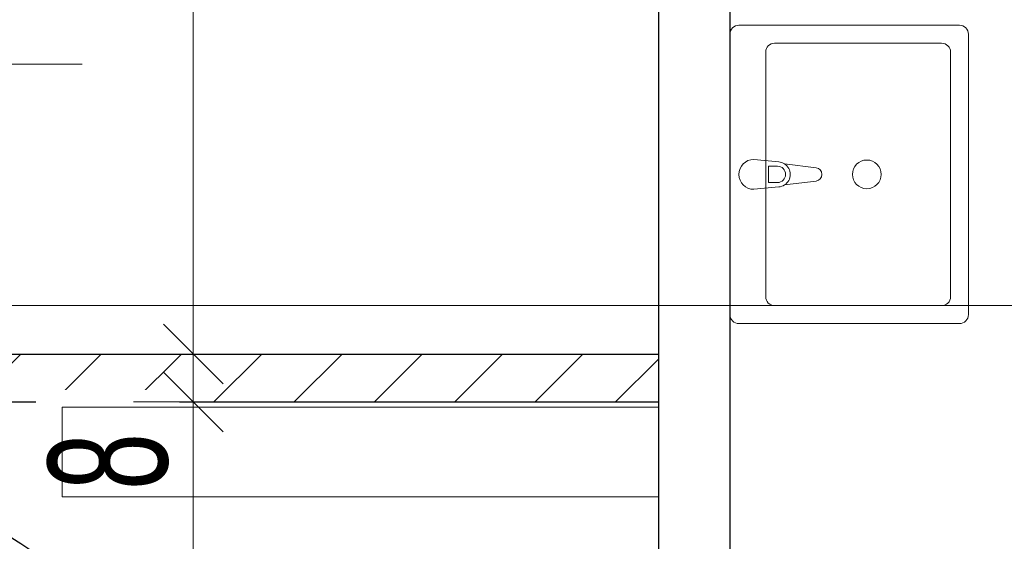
# Model space of a CAD drawing. Header units: millimetres. Extents: x 72202 to 304796, y 21658 to 519946.
# Tile 79 of 139: x 195942 to 196107, y 221560 to 221648. Entities that reach past the tile are written whole.
import ezdxf

# ---------------------------------------------------------------- set-up
doc = ezdxf.new("R2010")
doc.units = ezdxf.units.MM
doc.linetypes.add('DASHED', pattern=[19.05, 12.7, -6.35])
doc.layers.get('0').update_dxf_attribs({"color": 253})
doc.layers.get('Defpoints').update_dxf_attribs({"color": 253})
for name, color, linetype, lineweight in [('DRZWI I OKNA OPISY', 253, 'Continuous', 9), ('kreskowanie', 253, 'Continuous', 5), ('LINIA CIENKA', 7, 'Continuous', 13), ('LINIA GRUBA', 253, 'Continuous', 30), ('LINIA WYMIAROWANIE', 253, 'Continuous', 9), ('linie - kreskowanie', 253, 'Continuous', 5), ('WOD-KAN', 253, 'Continuous', 9)]:
    doc.layers.add(name, color=color, linetype=linetype, lineweight=lineweight)
doc.layers.add('LINIA-NIE DRUKOWAĆ', color=253, linetype='Continuous', lineweight=20, plot=False)
doc.styles.get("Standard").update_dxf_attribs({"font": 'ARIALN.TTF', "width": 0.75})
doc.dimstyles.new('sebek100', dxfattribs={"dimtxt": 17, "dimasz": 10, "dimexe": 10, "dimexo": 20, "dimgap": 4, "dimtad": 1, "dimrnd": 0.5, "dimtxsty": 'Standard', "dimblk": 'OBLIQUE', "dimcen": 8, "dimclre": 1, "dimazin": 0, "dimtm": 1e-09, "dimtfac": 1, "dimtix": 1, "dimtmove": 1, "dimatfit": 3, "dimldrblk": 'zas', "dimfxl": 10, "dimfxlon": 1, "dimtolj": 2, "dimlwd": -1, "dimlwe": -1, "dimarcsym": 0})

# ---------------------------------------------------------------- blocks, each defined once
blk = doc.blocks.new('UM')
at = {"layer": 'WOD-KAN', "linetype": 'Continuous', "lineweight": 13}
for p, q in [((18.5, 40), (-28.5, 40)), ((-30, 38.5), (-30, 1.5)), ((20, 1.5), (20, 38.5)), ((15.5, 37), (-25.5, 37)), ((-27, 35.5), (-27, 7.5)), ((17, 7.5), (17, 35.5)), ((-6.77, 9.15), (-6.11, 14.44)), ((-3.89, 14.44), (-3.23, 9.15)), ((-7.5, 4), (-7.1, 8.2)), ((-6.36, 7.98), (-6.36, 6.49)), ((-3.64, 6.49), (-3.64, 7.98)), ((-2.9, 8.2), (-2.5, 4)), ((-25.5, 6), (15.5, 6)), ((-6.36, 6.49), (-3.64, 6.49)), ((-28.5, 0), (18.5, 0))]:
    blk.add_line(p, q, dxfattribs=at)
blk.add_circle((-5, 22.96), 2.41, dxfattribs=at)
for centre, radius, start, end in [((-28.5, 38.5), 1.5, 90, 180), ((18.5, 38.5), 1.5, 0, 90), ((-25.5, 35.5), 1.5, 90, 180), ((15.5, 35.5), 1.5, 0, 90), ((-5, 14.3), 1.12, 7.1389, 172.8611), ((-5, 8.01), 2.11, 32.771, 147.229), ((-5, 8.01), 2.11, 147.229, 174.8304), ((-5, 7.98), 1.36, 0, 180), ((-5, 8.01), 2.11, 5.1696, 32.771), ((-25.5, 7.5), 1.5, 180, 270), ((15.5, 7.5), 1.5, 270, 0), ((-5, 4), 2.5, 180, 0), ((-28.5, 1.5), 1.5, 180, 270), ((18.5, 1.5), 1.5, 270, 0)]:
    blk.add_arc(centre, radius, start, end, dxfattribs=at)
blk = doc.blocks.new('_Oblique')
at = {"color": 0, "linetype": 'ByBlock', "lineweight": -2}
blk.add_line((-0.5, -0.5), (0.5, 0.5), dxfattribs=at)
blk = doc.blocks.new('*D414')
at = {"layer": 'Defpoints', "color": 0, "lineweight": -3, "ltscale": 4, "transparency": 16777216}
for p in [(196048.26, 221783.85), (195971.29, 221591.85), (196049.29, 221591.85)]:
    blk.add_point(p, dxfattribs=at)
at = {"layer": 'LINIA WYMIAROWANIE', "ltscale": 4, "transparency": 16777216}
for p, q in [((195981.29, 221783.85), (195961.29, 221783.85)), ((195981.29, 221591.85), (195961.29, 221591.85))]:
    blk.add_line(p, q, dxfattribs=at)
at = {"layer": 'LINIA WYMIAROWANIE', "color": 0, "ltscale": 4, "transparency": 16777216}
blk.add_line((195971.29, 221783.85), (195971.29, 221591.85), dxfattribs=at)
at = {"layer": 'LINIA WYMIAROWANIE', "color": 0, "ltscale": 4, "transparency": 16777216, "xscale": 10, "yscale": 10, "zscale": 10}
for p, rotation in [((195971.29, 221783.85), 90), ((195971.29, 221591.85), 270)]:
    blk.add_blockref('_Oblique', p, dxfattribs=dict(at, rotation=rotation))
at = {"layer": 'LINIA WYMIAROWANIE', "color": 0, "lineweight": -3, "ltscale": 4, "transparency": 16777216, "insert": (195957.08, 221687.85), "char_height": 20, "attachment_point": 5, "rotation": 90, "bg_fill": 3, "box_fill_scale": 1.1, "bg_fill_color": 256, "bg_fill_true_color": 13158600, "bg_fill_transparency": 0}
blk.add_mtext('\\A2;192', dxfattribs=at)
blk = doc.blocks.new('zas')
blk = doc.blocks.new('*D415')
at = {"layer": 'Defpoints', "color": 0, "lineweight": -3, "ltscale": 4, "transparency": 16777216}
for p in [(196049.29, 221591.85), (195971.29, 221583.85), (196026.38, 221583.85)]:
    blk.add_point(p, dxfattribs=at)
at = {"layer": 'LINIA WYMIAROWANIE', "ltscale": 4, "transparency": 16777216}
for p, q in [((195981.29, 221591.85), (195961.29, 221591.85)), ((195981.29, 221583.85), (195961.29, 221583.85))]:
    blk.add_line(p, q, dxfattribs=at)
at = {"layer": 'LINIA WYMIAROWANIE', "color": 0, "ltscale": 4, "transparency": 16777216}
blk.add_line((195971.29, 221591.85), (195971.29, 221583.85), dxfattribs=at)
at = {"layer": 'LINIA WYMIAROWANIE', "color": 0, "ltscale": 4, "transparency": 16777216, "xscale": 10, "yscale": 10, "zscale": 10, "rotation": 90}
blk.add_blockref('_Oblique', (195971.29, 221591.85), dxfattribs=at)
at = {"layer": 'LINIA WYMIAROWANIE', "color": 0, "lineweight": -3, "ltscale": 4, "transparency": 16777216, "insert": (195957.08, 221573.85), "char_height": 20, "attachment_point": 5, "rotation": 90, "bg_fill": 3, "box_fill_scale": 1.1, "bg_fill_color": 256, "bg_fill_true_color": 13158600, "bg_fill_transparency": 0}
blk.add_mtext('\\A2;8', dxfattribs=at)
at = {"layer": 'LINIA WYMIAROWANIE', "color": 0, "ltscale": 4, "transparency": 16777216, "xscale": 10, "yscale": 10, "zscale": 10, "rotation": 270}
blk.add_blockref('_Oblique', (195971.29, 221583.85), dxfattribs=at)
blk = doc.blocks.new('*D416')
at = {"layer": 'Defpoints', "color": 0, "lineweight": -3, "ltscale": 4, "transparency": 16777216}
for p in [(196026.38, 221583.85), (195964.45, 221283.85), (195971.29, 221283.85)]:
    blk.add_point(p, dxfattribs=at)
at = {"layer": 'LINIA WYMIAROWANIE', "ltscale": 4, "transparency": 16777216}
for p, q in [((195981.29, 221583.85), (195961.29, 221583.85)), ((195971.29, 221283.85), (195981.29, 221283.85))]:
    blk.add_line(p, q, dxfattribs=at)
at = {"layer": 'LINIA WYMIAROWANIE', "color": 0, "ltscale": 4, "transparency": 16777216}
blk.add_line((195971.29, 221583.85), (195971.29, 221283.85), dxfattribs=at)
at = {"layer": 'LINIA WYMIAROWANIE', "color": 0, "ltscale": 4, "transparency": 16777216, "xscale": 10, "yscale": 10, "zscale": 10}
for p, rotation in [((195971.29, 221583.85), 90), ((195971.29, 221283.85), 270)]:
    blk.add_blockref('_Oblique', p, dxfattribs=dict(at, rotation=rotation))
at = {"layer": 'LINIA WYMIAROWANIE', "color": 0, "lineweight": -3, "ltscale": 4, "transparency": 16777216, "insert": (195957.08, 221433.85), "char_height": 20, "attachment_point": 5, "rotation": 90, "bg_fill": 3, "box_fill_scale": 1.1, "bg_fill_color": 256, "bg_fill_true_color": 13158600, "bg_fill_transparency": 0}
blk.add_mtext('\\A2;300', dxfattribs=at)

msp = doc.modelspace()

# ---------------------------------------------------------------- hatches: boundary and pattern name
at = {"layer": 'kreskowanie'}
h = msp.add_hatch(dxfattribs=at)
h.set_pattern_fill('ANSI31', color=256, scale=3)
h.set_pattern_definition([(45, (-0.97, 0.909), (-6.7351921, 6.7351921), [])])
h.paths.add_polyline_path([(195790.322, 221583.846), (195817.322, 221583.846), (195817.322, 221591.846), (195790.322, 221591.846)])
h.paths.add_polyline_path([(196049.292, 221583.846), (196049.292, 221591.846), (195817.322, 221591.846), (195817.322, 221583.846)])
h.paths.add_polyline_path([(195931.292, 221601.846), (195931.292, 221591.846), (195939.292, 221591.846), (195939.292, 221601.846)])
h.paths.add_polyline_path([(195931.292, 221691.846), (195939.292, 221691.846), (195939.292, 221784.755), (195931.292, 221784.755)])

# ---------------------------------------------------------------- linework, layer by layer
at = {"layer": 'DRZWI I OKNA OPISY'}
msp.add_line((195894.229, 221640.486), (195952.657, 221640.486), dxfattribs=at)
at = {"layer": 'LINIA GRUBA'}
for p, q in [((196049.292, 221783.846), (196049.292, 221582.937)), ((196061.292, 221783.846), (196061.292, 221423.846)), ((195791.292, 221591.846), (196049.292, 221591.846)), ((195791.292, 221583.846), (196049.292, 221583.846)), ((196049.292, 221582.937), (196049.292, 221411.846))]:
    msp.add_line(p, q, dxfattribs=at)
at = {"layer": 'LINIA-NIE DRUKOWAĆ'}
for p, q in [((195971.292, 221020.846), (195971.292, 222419.612)), ((196350.292, 221600.024), (194608.852, 221600.024))]:
    msp.add_line(p, q, dxfattribs=at)
for points in [[(196049.292, 221783.846), (196049.292, 221591.846), (195939.292, 221591.846), (195939.292, 221600.937), (195931.292, 221600.937), (195931.292, 221591.846), (195818.292, 221591.846), (195818.292, 221783.846), (195931.292, 221783.846), (195931.292, 221690.937), (195939.292, 221690.937), (195939.292, 221783.846), (196048.262, 221783.846)], [(195818.292, 221219.755), (195818.262, 221583.846), (196049.292, 221583.846), (196049.292, 221411.846), (196338.284, 221411.846), (196338.314, 221176.846), (196274.314, 221176.846), (196274.314, 221150.846), (195847.292, 221150.846), (195844.292, 221150.846), (195844.292, 221218.846), (195818.292, 221218.846)]]:
    msp.add_lwpolyline(points, dxfattribs=at)
msp.add_lwpolyline([(196338.292, 221783.846), (196061.292, 221783.846), (196061.292, 221423.846), (196338.262, 221423.846)], close=True, dxfattribs=at)

# ---------------------------------------------------------------- block references
at = {"layer": 'WOD-KAN', "rotation": 270}
msp.add_blockref('UM', (196061.292, 221616.983), dxfattribs=at)

# ---------------------------------------------------------------- next in the draw order: dimensions: what is measured, and where the dimension line sits
at = {"layer": 'LINIA WYMIAROWANIE', "lineweight": -3, "ltscale": 4}
dim = msp.add_linear_dim(base=(195971.292, 221591.846), p1=(196048.262, 221783.846), p2=(196049.292, 221591.846), angle=90, dimstyle='sebek100', override={"dimtxt": 20, "dimrnd": 0, "dimclre": 256, "dimtfill": 1, "dimarcsym": 2}, dxfattribs=at)
dim.commit()
dim.dimension.update_dxf_attribs({"geometry": '*D414', "text_midpoint": (195957.081, 221687.846)})

# ---------------------------------------------------------------- next in the draw order: dimensions: what is measured, and where the dimension line sits
dim = msp.add_linear_dim(base=(195971.292, 221583.846), p1=(196049.292, 221591.846), p2=(196026.381, 221583.846), angle=90, dimstyle='sebek100', override={"dimtxt": 20, "dimrnd": 0, "dimclre": 256, "dimtfill": 1, "dimarcsym": 2}, dxfattribs=at)
dim.commit()
dim.dimension.update_dxf_attribs({"geometry": '*D415', "text_midpoint": (195971.292, 221573.846), "dimtype": 160})

# ---------------------------------------------------------------- next in the draw order: dimensions: what is measured, and where the dimension line sits
dim = msp.add_linear_dim(base=(195971.292, 221283.846), p1=(196026.381, 221583.846), p2=(195964.448, 221283.846), angle=90, dimstyle='sebek100', override={"dimtxt": 20, "dimrnd": 0, "dimclre": 256, "dimtfill": 1, "dimarcsym": 2}, dxfattribs=at)
dim.commit()
dim.dimension.update_dxf_attribs({"geometry": '*D416', "text_midpoint": (195957.081, 221433.846)})

# ---------------------------------------------------------------- next in the draw order: linework, layer by layer
at = {"layer": 'LINIA CIENKA'}
msp.add_lwpolyline([(195949.292, 221567.937), (196049.292, 221567.937), (196049.292, 221582.937), (195949.292, 221582.937)], close=True, dxfattribs=at)
at = {"layer": 'linie - kreskowanie', "linetype": 'DASHED', "lineweight": -3, "ltscale": 2}
msp.add_circle((195901.949, 221496.92), 75, dxfattribs=at)

doc.saveas('drawing.dxf')
